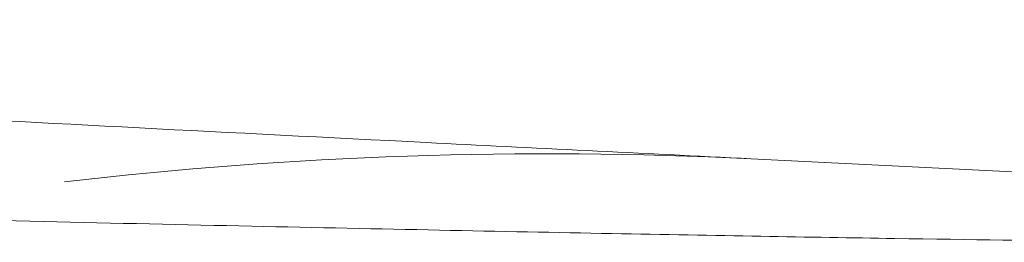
# Model space of a CAD drawing. Header units: millimetres. Extents: x 69081 to 158617, y -37521 to -9534.
# Tile 173 of 256: x 113681.7611 to 113682.1805, y -20053.0695 to -20052.9746. Entities that reach past the tile are written whole.
import ezdxf

# ---------------------------------------------------------------- set-up
doc = ezdxf.new("R2010")
doc.units = ezdxf.units.MM
doc.layers.add('ARCH_wyposażenie', color=8, linetype='Continuous', lineweight=9)
doc.layers.add('JS_DACH', color=3, linetype='Continuous')

# ---------------------------------------------------------------- blocks, each defined once
blk = doc.blocks.new('MASZYNA MYJĄCA')
at = {"layer": 'ARCH_wyposażenie'}
blk.add_line((15.42222, -25.99221), (15.41422, -26.15064), dxfattribs=at)
blk.add_arc((17.18046, -26.23767), 1.76838, 177.17925, 186.67439, dxfattribs=at)
for points, knots in [([(15.44984, -25.92607), (15.44984, -25.92605), (15.44984, -25.92598), (15.44986, -25.95155), (15.44944, -26.00311), (15.4483, -26.08863), (15.44621, -26.20797), (15.44309, -26.36066), (15.43893, -26.544), (15.43376, -26.75528), (15.42762, -26.99187), (15.42059, -27.25124), (15.41272, -27.53084), (15.40408, -27.82813), (15.39475, -28.14037), (15.38479, -28.46514), (15.37608, -28.74423), (15.37056, -28.91614), (15.36869, -28.9744)], [0, 0, 0, 0, 0.0210704, 0.0628159, 0.1144366, 0.1744505, 0.2401597, 0.3091692, 0.3799755, 0.4517685, 0.524127, 0.5968276, 0.6697439, 0.7428013, 0.8159539, 0.8891724, 0.9624354, 1, 1, 1, 1]), ([(15.41422, -26.15064), (15.4119, -26.19732), (15.40523, -26.33141), (15.39494, -26.5299), (15.38375, -26.73508), (15.37371, -26.90721), (15.36537, -27.03875), (15.35892, -27.13088), (15.35615, -27.16514), (15.35493, -27.18016)], [0, 0, 0, 0, 0.089664, 0.257562, 0.424489, 0.589642, 0.751795, 0.89116, 1, 1, 1, 1])]:
    blk.add_open_spline(points, degree=3, knots=knots, dxfattribs=at)

msp = doc.modelspace()

# ---------------------------------------------------------------- block references
at = {"layer": 'JS_DACH', "rotation": 270.0000000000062}
msp.add_blockref('MASZYNA MYJĄCA', (113708.22338, -20037.61967), dxfattribs=at)

doc.saveas('drawing.dxf')
